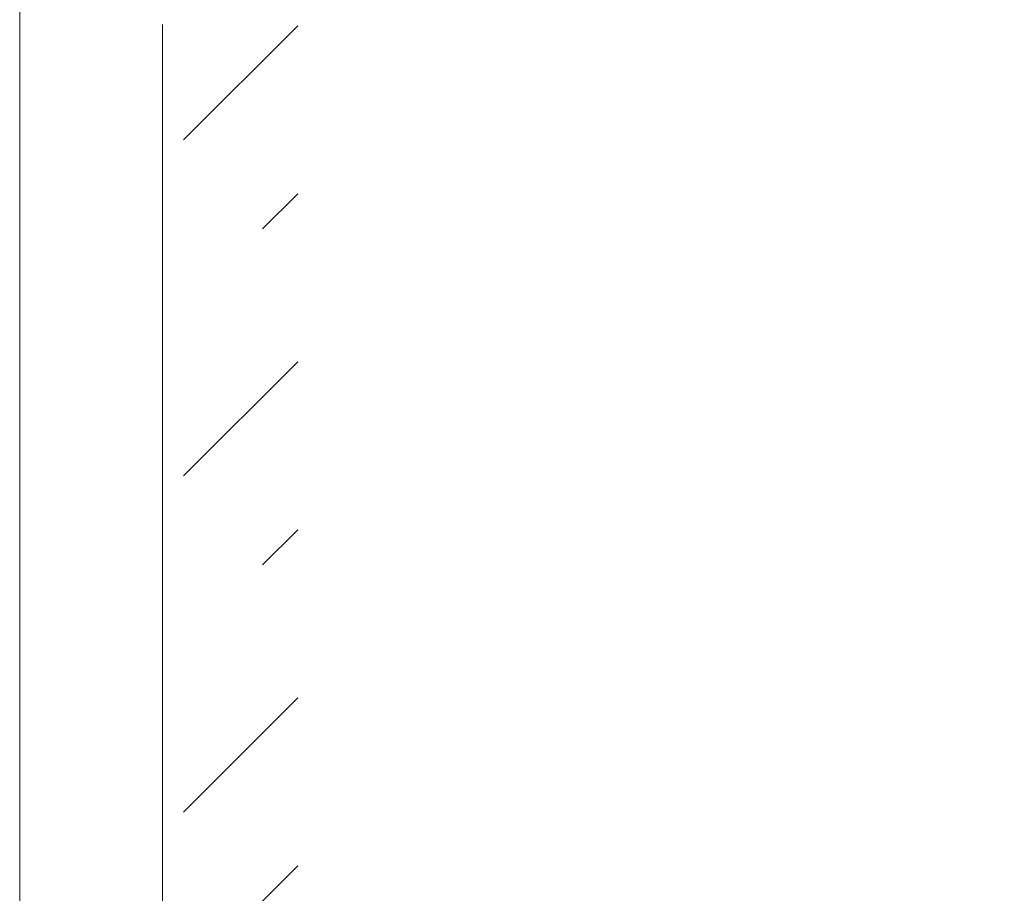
# Model space of a CAD drawing. Header units: millimetres. Extents: x -2180 to 54567, y -1945 to 22251.
# Tile 46 of 143: x 5847 to 6899, y 8809 to 9743. Entities that reach past the tile are written whole.
import ezdxf

# ---------------------------------------------------------------- set-up
doc = ezdxf.new("R2010")
doc.units = ezdxf.units.MM
doc.linetypes.add('Grid Line 1_2_', pattern=[2222.5, 1270, -317.5, 317.5, -317.5])
for name, color, linetype, lineweight in [('_Beyond_', 7, 'Continuous', 9), ('Grids-1', 7, 'Grid Line 1_2_', 9), ('Stairs', 7, 'Continuous', 9)]:
    doc.layers.add(name, color=color, linetype=linetype, lineweight=lineweight)
doc.layers.add('Color Fill-4', color=7, linetype='Continuous', lineweight=9, true_color=0xba7474)

# ---------------------------------------------------------------- blocks, each defined once
blk = doc.blocks.new('Cast-In-Place Stair - ___-853713-1 Korruse põrandate plaan')
at = {"layer": '_Beyond_'}
blk.add_line((5847.3, 7660), (5847.3, 10357.1), dxfattribs=at)

msp = doc.modelspace()

# ---------------------------------------------------------------- hatches: boundary and pattern name
at = {"layer": 'Color Fill-4'}
h = msp.add_hatch(dxfattribs=at)
h.set_pattern_fill('FP_41', color=256, style=0, pattern_type=2)
h.set_pattern_definition([(45, (0, 0), (-179.605, 179.605), []), (45, (179.6, 0), (-179.605, 179.605), [127, -127])])
h.paths.add_polyline_path([(7731.1, 7452.8), (7731.1, 7602.8), (6531.1, 7602.8), (6531.1, 7455), (6541.1, 7455), (6541.1, 7542.8), (7721.1, 7542.8), (7721.1, 7452.8)], flags=0)
h.paths.add_polyline_path([(10037.9, 7602.8), (9724.5, 8100.9), (9522.5, 8123.8), (9791.3, 8292.9), (9589.3, 8315.9), (9275.9, 8814), (10610.7, 8814), (10610.7, 9102.8), (8056.9, 9102.8), (8056.9, 9152.8), (8055.2, 9152.8), (8055.2, 8814), (8153, 8814), (8153, 8251.6), (8156.9, 8251.6), (8156.9, 8151.6), (8153, 8151.6), (8153, 7602.8), (10007.1, 7602.8)], flags=0)
h.paths.add_polyline_path([(6022.3, 7660), (6144.3, 7660), (6144.3, 10357.1), (6022.3, 10357.1), (6022.3, 8184)], flags=0)
h.paths.add_polyline_path([(10680.4, 10352.8), (11755.5, 10352.8), (11755.5, 10507.1), (11725.5, 10507.1), (11725.5, 10431), (10630.5, 10431), (10630.5, 10357.1), (10496.9, 10357.1), (10496.9, 10352.8), (10630.5, 10352.8)], flags=0)

# ---------------------------------------------------------------- linework, layer by layer
at = {"layer": 'Grids-1'}
msp.add_line((6000, 18627.8), (6000, 1154.9), dxfattribs=at)

# ---------------------------------------------------------------- block references
at = {"layer": 'Stairs'}
msp.add_blockref('Cast-In-Place Stair - ___-853713-1 Korruse põrandate plaan', (0, 0), dxfattribs=at)

doc.saveas('drawing.dxf')
